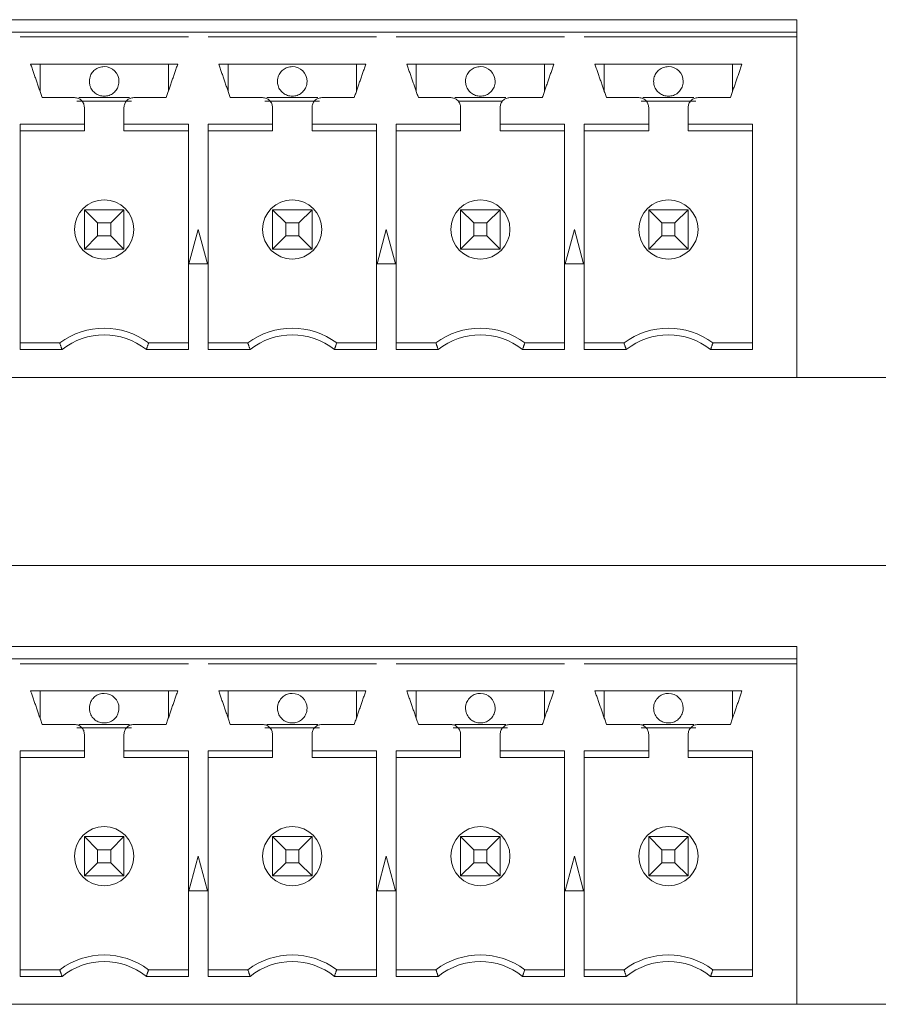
# Model space of a CAD drawing. Header units: inches. Extents: x 0.2 to 16.3, y 0.2 to 11.5.
# Tile 55 of 69: x 8.3 to 9, y 8.4 to 9.2. Entities that reach past the tile are written whole.
import ezdxf

# ---------------------------------------------------------------- set-up
doc = ezdxf.new("R2010")
doc.units = ezdxf.units.IN
doc.header["$MEASUREMENT"] = 0

msp = doc.modelspace()

# ---------------------------------------------------------------- linework, layer by layer
at = {"color": 7, "linetype": 'Continuous', "lineweight": 15}
for p, q in [((8.93765, 9.2122), (7.68293, 9.2122)), ((8.93765, 9.20236), (8.93765, 9.2122)), ((8.30238, 9.20236), (8.3182, 9.20236)), ((8.31816, 9.20236), (8.45241, 9.20236)), ((8.31816, 9.19842), (8.45241, 9.19842)), ((8.45238, 9.20236), (8.4682, 9.20236)), ((8.46816, 9.20236), (8.60241, 9.20236)), ((8.46816, 9.19842), (8.60241, 9.19842)), ((8.60238, 9.20236), (8.6182, 9.20236)), ((8.61816, 9.20236), (8.75241, 9.20236)), ((8.61816, 9.19842), (8.75241, 9.19842)), ((8.75238, 9.20236), (8.7682, 9.20236)), ((8.76816, 9.20236), (8.93765, 9.20236)), ((8.76816, 9.19842), (8.93765, 9.19842)), ((8.93765, 9.20236), (8.93765, 9.19842)), ((8.93765, 8.92677), (8.93765, 9.19842)), ((8.44395, 9.17677), (8.32663, 9.17677)), ((8.33411, 9.15512), (8.33411, 9.17677)), ((8.43647, 9.17677), (8.43647, 9.15512)), ((8.59395, 9.17677), (8.47663, 9.17677)), ((8.48411, 9.15512), (8.48411, 9.17677)), ((8.58647, 9.17677), (8.58647, 9.15512)), ((8.74395, 9.17677), (8.62663, 9.17677)), ((8.63411, 9.15512), (8.63411, 9.17677)), ((8.73647, 9.17677), (8.73647, 9.15512)), ((8.89395, 9.17677), (8.77663, 9.17677)), ((8.78411, 9.15512), (8.78411, 9.17677)), ((8.88647, 9.17677), (8.88647, 9.15512)), ((8.40703, 9.14724), (8.36354, 9.14724)), ((8.365, 9.15), (8.40558, 9.15)), ((8.55703, 9.14724), (8.51354, 9.14724)), ((8.515, 9.15), (8.55558, 9.15)), ((8.665, 9.15), (8.70558, 9.15)), ((8.70304, 9.14724), (8.66753, 9.14724)), ((8.85703, 9.14724), (8.81354, 9.14724)), ((8.815, 9.15), (8.85558, 9.15)), ((8.36954, 9.12889), (8.31816, 9.12889)), ((8.31816, 9.12889), (8.31816, 8.94905)), ((8.45241, 9.12889), (8.40104, 9.12889)), ((8.45241, 8.94905), (8.45241, 9.12889)), ((8.51954, 9.12889), (8.46816, 9.12889)), ((8.46816, 9.12889), (8.46816, 8.94905)), ((8.60241, 9.12889), (8.55104, 9.12889)), ((8.60241, 8.94905), (8.60241, 9.12889)), ((8.66954, 9.12889), (8.61816, 9.12889)), ((8.61816, 9.12889), (8.61816, 8.94905)), ((8.75241, 9.12889), (8.70104, 9.12889)), ((8.75241, 8.94905), (8.75241, 9.12889)), ((8.81954, 9.12889), (8.76816, 9.12889)), ((8.76816, 9.12889), (8.76816, 8.94905)), ((8.90241, 9.12889), (8.85104, 9.12889)), ((8.90241, 8.94905), (8.90241, 9.12889)), ((8.36954, 9.12362), (8.31816, 9.12362)), ((8.40104, 9.12362), (8.45241, 9.12362)), ((8.51954, 9.12362), (8.46816, 9.12362)), ((8.55104, 9.12362), (8.60241, 9.12362)), ((8.66954, 9.12362), (8.61816, 9.12362)), ((8.70104, 9.12362), (8.75241, 9.12362)), ((8.81954, 9.12362), (8.76816, 9.12362)), ((8.85104, 9.12362), (8.90241, 9.12362)), ((8.38009, 9.05008), (8.36954, 9.06063)), ((8.36954, 9.02913), (8.36954, 9.06063)), ((8.36954, 9.06063), (8.40104, 9.06063)), ((8.40104, 9.06063), (8.39049, 9.05008)), ((8.40104, 9.06063), (8.40104, 9.02913)), ((8.53009, 9.05008), (8.51954, 9.06063)), ((8.51954, 9.06063), (8.55104, 9.06063)), ((8.51954, 9.02913), (8.51954, 9.06063)), ((8.55104, 9.06063), (8.54049, 9.05008)), ((8.55104, 9.06063), (8.55104, 9.02913)), ((8.66954, 9.06063), (8.68009, 9.05008)), ((8.66954, 9.02913), (8.66954, 9.06063)), ((8.66954, 9.06063), (8.70104, 9.06063)), ((8.70104, 9.06063), (8.69049, 9.05008)), ((8.70104, 9.06063), (8.70104, 9.02913)), ((8.81954, 9.06063), (8.83009, 9.05008)), ((8.81954, 9.02913), (8.81954, 9.06063)), ((8.81954, 9.06063), (8.85104, 9.06063)), ((8.85104, 9.06063), (8.84049, 9.05008)), ((8.85104, 9.06063), (8.85104, 9.02913)), ((8.38009, 9.05008), (8.38009, 9.03968)), ((8.39049, 9.05008), (8.38009, 9.05008)), ((8.39049, 9.03968), (8.39049, 9.05008)), ((8.54049, 9.05008), (8.53009, 9.05008)), ((8.53009, 9.05008), (8.53009, 9.03968)), ((8.54049, 9.03968), (8.54049, 9.05008)), ((8.68009, 9.05008), (8.68009, 9.03968)), ((8.69049, 9.05008), (8.68009, 9.05008)), ((8.69049, 9.03968), (8.69049, 9.05008)), ((8.83009, 9.05008), (8.83009, 9.03968)), ((8.84049, 9.05008), (8.83009, 9.05008)), ((8.84049, 9.03968), (8.84049, 9.05008)), ((8.46029, 9.04488), (8.4529, 9.01732)), ((8.46767, 9.01732), (8.46029, 9.04488)), ((8.61029, 9.04488), (8.6029, 9.01732)), ((8.61767, 9.01732), (8.61029, 9.04488)), ((8.76029, 9.04488), (8.7529, 9.01732)), ((8.76767, 9.01732), (8.76029, 9.04488)), ((8.36954, 9.02913), (8.38009, 9.03968)), ((8.38009, 9.03968), (8.39049, 9.03968)), ((8.40104, 9.02913), (8.39049, 9.03968)), ((8.51954, 9.02913), (8.53009, 9.03968)), ((8.53009, 9.03968), (8.54049, 9.03968)), ((8.55104, 9.02913), (8.54049, 9.03968)), ((8.68009, 9.03968), (8.66954, 9.02913)), ((8.68009, 9.03968), (8.69049, 9.03968)), ((8.70104, 9.02913), (8.69049, 9.03968)), ((8.83009, 9.03968), (8.81954, 9.02913)), ((8.83009, 9.03968), (8.84049, 9.03968)), ((8.85104, 9.02913), (8.84049, 9.03968)), ((8.40104, 9.02913), (8.36954, 9.02913)), ((8.55104, 9.02913), (8.51954, 9.02913)), ((8.70104, 9.02913), (8.66954, 9.02913)), ((8.85104, 9.02913), (8.81954, 9.02913)), ((8.4529, 9.01732), (8.46767, 9.01732)), ((8.6029, 9.01732), (8.61767, 9.01732)), ((8.7529, 9.01732), (8.76767, 9.01732)), ((8.34986, 8.95433), (8.31816, 8.95433)), ((8.42072, 8.95433), (8.45241, 8.95433)), ((8.49986, 8.95433), (8.46816, 8.95433)), ((8.57072, 8.95433), (8.60241, 8.95433)), ((8.64986, 8.95433), (8.61816, 8.95433)), ((8.72072, 8.95433), (8.75241, 8.95433)), ((8.79986, 8.95433), (8.76816, 8.95433)), ((8.87072, 8.95433), (8.90241, 8.95433)), ((8.31816, 8.94905), (8.35166, 8.94905)), ((8.41892, 8.94905), (8.45241, 8.94905)), ((8.46816, 8.94905), (8.50166, 8.94905)), ((8.56892, 8.94905), (8.60241, 8.94905)), ((8.61816, 8.94905), (8.65166, 8.94905)), ((8.71892, 8.94905), (8.75241, 8.94905)), ((8.76816, 8.94905), (8.80166, 8.94905)), ((8.86892, 8.94905), (8.90241, 8.94905)), ((8.93765, 8.92677), (7.68293, 8.92677)), ((9.10293, 8.92677), (8.93765, 8.92677)), ((7.64765, 8.77677), (10.39265, 8.77677)), ((8.93765, 8.7122), (7.68293, 8.7122)), ((8.93765, 8.70236), (8.93765, 8.7122)), ((8.30238, 8.70236), (8.3182, 8.70236)), ((8.31816, 8.70236), (8.45241, 8.70236)), ((8.31816, 8.69842), (8.45241, 8.69842)), ((8.45238, 8.70236), (8.4682, 8.70236)), ((8.46816, 8.70236), (8.60241, 8.70236)), ((8.46816, 8.69842), (8.60241, 8.69842)), ((8.60238, 8.70236), (8.6182, 8.70236)), ((8.61816, 8.70236), (8.75241, 8.70236)), ((8.61816, 8.69842), (8.75241, 8.69842)), ((8.75238, 8.70236), (8.7682, 8.70236)), ((8.76816, 8.70236), (8.93765, 8.70236)), ((8.76816, 8.69842), (8.93765, 8.69842)), ((8.93765, 8.70236), (8.93765, 8.69842)), ((8.93765, 8.42677), (8.93765, 8.69842)), ((8.44395, 8.67677), (8.32663, 8.67677)), ((8.33411, 8.65512), (8.33411, 8.67677)), ((8.43647, 8.67677), (8.43647, 8.65512)), ((8.59395, 8.67677), (8.47663, 8.67677)), ((8.48411, 8.65512), (8.48411, 8.67677)), ((8.58647, 8.67677), (8.58647, 8.65512)), ((8.74395, 8.67677), (8.62663, 8.67677)), ((8.63411, 8.65512), (8.63411, 8.67677)), ((8.73647, 8.67677), (8.73647, 8.65512)), ((8.89395, 8.67677), (8.77663, 8.67677)), ((8.78411, 8.65512), (8.78411, 8.67677)), ((8.88647, 8.67677), (8.88647, 8.65512)), ((8.365, 8.65), (8.40558, 8.65)), ((8.515, 8.65), (8.55558, 8.65)), ((8.665, 8.65), (8.70558, 8.65)), ((8.815, 8.65), (8.85558, 8.65)), ((8.40703, 8.64724), (8.36354, 8.64724)), ((8.55703, 8.64724), (8.51354, 8.64724)), ((8.70703, 8.64724), (8.66354, 8.64724)), ((8.85703, 8.64724), (8.81354, 8.64724)), ((8.36954, 8.62889), (8.31816, 8.62889)), ((8.31816, 8.62889), (8.31816, 8.44905)), ((8.45241, 8.62889), (8.40104, 8.62889)), ((8.45241, 8.44905), (8.45241, 8.62889)), ((8.51954, 8.62889), (8.46816, 8.62889)), ((8.46816, 8.62889), (8.46816, 8.44905)), ((8.60241, 8.62889), (8.55104, 8.62889)), ((8.60241, 8.44905), (8.60241, 8.62889)), ((8.66954, 8.62889), (8.61816, 8.62889)), ((8.61816, 8.62889), (8.61816, 8.44905)), ((8.75241, 8.62889), (8.70104, 8.62889)), ((8.75241, 8.44905), (8.75241, 8.62889)), ((8.81954, 8.62889), (8.76816, 8.62889)), ((8.76816, 8.62889), (8.76816, 8.44905)), ((8.90241, 8.62889), (8.85104, 8.62889)), ((8.90241, 8.44905), (8.90241, 8.62889)), ((8.36954, 8.62362), (8.31816, 8.62362)), ((8.40104, 8.62362), (8.45241, 8.62362)), ((8.51954, 8.62362), (8.46816, 8.62362)), ((8.55104, 8.62362), (8.60241, 8.62362)), ((8.66954, 8.62362), (8.61816, 8.62362)), ((8.70104, 8.62362), (8.75241, 8.62362)), ((8.81954, 8.62362), (8.76816, 8.62362)), ((8.85104, 8.62362), (8.90241, 8.62362)), ((8.38009, 8.55008), (8.36954, 8.56063)), ((8.36954, 8.52913), (8.36954, 8.56063)), ((8.36954, 8.56063), (8.40104, 8.56063)), ((8.40104, 8.56063), (8.39049, 8.55008)), ((8.40104, 8.56063), (8.40104, 8.52913)), ((8.53009, 8.55008), (8.51954, 8.56063)), ((8.51954, 8.52913), (8.51954, 8.56063)), ((8.51954, 8.56063), (8.55104, 8.56063)), ((8.55104, 8.56063), (8.54049, 8.55008)), ((8.55104, 8.56063), (8.55104, 8.52913)), ((8.66954, 8.56063), (8.68009, 8.55008)), ((8.66954, 8.52913), (8.66954, 8.56063)), ((8.66954, 8.56063), (8.70104, 8.56063)), ((8.70104, 8.56063), (8.69049, 8.55008)), ((8.70104, 8.56063), (8.70104, 8.52913)), ((8.81954, 8.56063), (8.83009, 8.55008)), ((8.81954, 8.56063), (8.85104, 8.56063)), ((8.81954, 8.52913), (8.81954, 8.56063)), ((8.85104, 8.56063), (8.84049, 8.55008)), ((8.85104, 8.56063), (8.85104, 8.52913)), ((8.38009, 8.55008), (8.38009, 8.53968)), ((8.39049, 8.55008), (8.38009, 8.55008)), ((8.39049, 8.53968), (8.39049, 8.55008)), ((8.53009, 8.55008), (8.53009, 8.53968)), ((8.54049, 8.55008), (8.53009, 8.55008)), ((8.54049, 8.53968), (8.54049, 8.55008)), ((8.68009, 8.55008), (8.68009, 8.53968)), ((8.69049, 8.55008), (8.68009, 8.55008)), ((8.69049, 8.53968), (8.69049, 8.55008)), ((8.84049, 8.55008), (8.83009, 8.55008)), ((8.83009, 8.55008), (8.83009, 8.53968)), ((8.84049, 8.53968), (8.84049, 8.55008)), ((8.36954, 8.52913), (8.38009, 8.53968)), ((8.38009, 8.53968), (8.39049, 8.53968)), ((8.40104, 8.52913), (8.39049, 8.53968)), ((8.46029, 8.54488), (8.4529, 8.51732)), ((8.46767, 8.51732), (8.46029, 8.54488)), ((8.51954, 8.52913), (8.53009, 8.53968)), ((8.53009, 8.53968), (8.54049, 8.53968)), ((8.55104, 8.52913), (8.54049, 8.53968)), ((8.61029, 8.54488), (8.6029, 8.51732)), ((8.61767, 8.51732), (8.61029, 8.54488)), ((8.68009, 8.53968), (8.66954, 8.52913)), ((8.68009, 8.53968), (8.69049, 8.53968)), ((8.70104, 8.52913), (8.69049, 8.53968)), ((8.76029, 8.54488), (8.7529, 8.51732)), ((8.76767, 8.51732), (8.76029, 8.54488)), ((8.83009, 8.53968), (8.81954, 8.52913)), ((8.83009, 8.53968), (8.84049, 8.53968)), ((8.85104, 8.52913), (8.84049, 8.53968)), ((8.40104, 8.52913), (8.36954, 8.52913)), ((8.55104, 8.52913), (8.51954, 8.52913)), ((8.70104, 8.52913), (8.66954, 8.52913)), ((8.85104, 8.52913), (8.81954, 8.52913)), ((8.4529, 8.51732), (8.46767, 8.51732)), ((8.6029, 8.51732), (8.61767, 8.51732)), ((8.7529, 8.51732), (8.76767, 8.51732)), ((8.34986, 8.45433), (8.31816, 8.45433)), ((8.42072, 8.45433), (8.45241, 8.45433)), ((8.49986, 8.45433), (8.46816, 8.45433)), ((8.57072, 8.45433), (8.60241, 8.45433)), ((8.64986, 8.45433), (8.61816, 8.45433)), ((8.72072, 8.45433), (8.75241, 8.45433)), ((8.79986, 8.45433), (8.76816, 8.45433)), ((8.87072, 8.45433), (8.90241, 8.45433)), ((8.31816, 8.44905), (8.35166, 8.44905)), ((8.41892, 8.44905), (8.45241, 8.44905)), ((8.46816, 8.44905), (8.50166, 8.44905)), ((8.56892, 8.44905), (8.60241, 8.44905)), ((8.61816, 8.44905), (8.65166, 8.44905)), ((8.71892, 8.44905), (8.75241, 8.44905)), ((8.76816, 8.44905), (8.80166, 8.44905)), ((8.86892, 8.44905), (8.90241, 8.44905)), ((8.93765, 8.42677), (7.68293, 8.42677)), ((9.10293, 8.42677), (8.93765, 8.42677))]:
    msp.add_line(p, q, dxfattribs=at)
for centre in [(8.38529, 9.04488), (8.53529, 9.04488), (8.68529, 9.04488), (8.83529, 9.04488), (8.38529, 8.54488), (8.53529, 8.54488), (8.68529, 8.54488), (8.83529, 8.54488)]:
    msp.add_circle(centre, 0.02362, dxfattribs=at)
for centre, radius, start, end in [((8.38529, 9.16299), 0.01181, 0, 90), ((8.53529, 9.16299), 0.01181, 0, 90), ((8.68529, 9.16299), 0.01181, 0, 90), ((8.83529, 9.16299), 0.01181, 0, 90), ((8.38529, 8.90708), 0.05906, 53.1301, 126.8699), ((8.53529, 8.90708), 0.05906, 53.1301, 126.8699), ((8.68529, 8.90708), 0.05906, 53.1301, 126.8699), ((8.83529, 8.90708), 0.05906, 53.1301, 126.8699), ((8.38529, 8.90708), 0.05378, 51.29582, 128.70418), ((8.53529, 8.90708), 0.05378, 51.29582, 128.70418), ((8.68529, 8.90708), 0.05378, 51.29582, 128.70418), ((8.83529, 8.90708), 0.05378, 51.29582, 128.70418), ((8.38529, 8.66299), 0.01181, 0, 90), ((8.53529, 8.66299), 0.01181, 0, 90), ((8.68529, 8.66299), 0.01181, 0, 90), ((8.83529, 8.66299), 0.01181, 0, 90), ((8.38529, 8.40708), 0.05906, 53.1301, 126.8699), ((8.38529, 8.40708), 0.05378, 51.29582, 128.70418), ((8.53529, 8.40708), 0.05906, 53.1301, 126.8699), ((8.53529, 8.40708), 0.05378, 51.29582, 128.70418), ((8.68529, 8.40708), 0.05906, 53.1301, 126.8699), ((8.68529, 8.40708), 0.05378, 51.29582, 128.70418), ((8.83529, 8.40708), 0.05906, 53.1301, 126.8699), ((8.83529, 8.40708), 0.05378, 51.29582, 128.70418)]:
    msp.add_arc(centre, radius, start, end, dxfattribs=at)
for points in [[(8.33588, 9.15), (8.32663, 9.17677)], [(8.44395, 9.17677), (8.4347, 9.15)], [(8.48588, 9.15), (8.47663, 9.17677)], [(8.59395, 9.17677), (8.5847, 9.15)], [(8.63588, 9.15), (8.62663, 9.17677)], [(8.74395, 9.17677), (8.7347, 9.15)], [(8.78588, 9.15), (8.77663, 9.17677)], [(8.89395, 9.17677), (8.8847, 9.15)], [(8.36167, 9.15), (8.33588, 9.15)], [(8.4347, 9.15), (8.40891, 9.15)], [(8.51167, 9.15), (8.48588, 9.15)], [(8.5847, 9.15), (8.55891, 9.15)], [(8.66167, 9.15), (8.63588, 9.15)], [(8.7347, 9.15), (8.70891, 9.15)], [(8.81167, 9.15), (8.78588, 9.15)], [(8.8847, 9.15), (8.85891, 9.15)], [(8.36954, 9.12889), (8.36954, 9.14212)], [(8.40104, 9.14212), (8.40104, 9.12889)], [(8.51954, 9.12889), (8.51954, 9.14212)], [(8.55104, 9.14212), (8.55104, 9.12889)], [(8.66954, 9.12889), (8.66954, 9.14212)], [(8.70104, 9.14212), (8.70104, 9.12889)], [(8.81954, 9.12889), (8.81954, 9.14212)], [(8.85104, 9.14212), (8.85104, 9.12889)], [(8.36954, 9.12362), (8.36954, 9.12889)], [(8.40104, 9.12889), (8.40104, 9.12362)], [(8.51954, 9.12362), (8.51954, 9.12889)], [(8.55104, 9.12889), (8.55104, 9.12362)], [(8.66954, 9.12362), (8.66954, 9.12889)], [(8.70104, 9.12889), (8.70104, 9.12362)], [(8.81954, 9.12362), (8.81954, 9.12889)], [(8.85104, 9.12889), (8.85104, 9.12362)], [(8.35166, 8.94905), (8.34986, 8.95433)], [(8.41892, 8.94905), (8.42072, 8.95433)], [(8.50166, 8.94905), (8.49986, 8.95433)], [(8.57072, 8.95433), (8.56892, 8.94905)], [(8.65166, 8.94905), (8.64986, 8.95433)], [(8.71892, 8.94905), (8.72072, 8.95433)], [(8.80166, 8.94905), (8.79986, 8.95433)], [(8.87072, 8.95433), (8.86892, 8.94905)], [(8.33588, 8.65), (8.32663, 8.67677)], [(8.44395, 8.67677), (8.4347, 8.65)], [(8.48588, 8.65), (8.47663, 8.67677)], [(8.59395, 8.67677), (8.5847, 8.65)], [(8.63588, 8.65), (8.62663, 8.67677)], [(8.74395, 8.67677), (8.7347, 8.65)], [(8.78588, 8.65), (8.77663, 8.67677)], [(8.89395, 8.67677), (8.8847, 8.65)], [(8.36167, 8.65), (8.33588, 8.65)], [(8.4347, 8.65), (8.40891, 8.65)], [(8.51167, 8.65), (8.48588, 8.65)], [(8.5847, 8.65), (8.55891, 8.65)], [(8.66167, 8.65), (8.63588, 8.65)], [(8.7347, 8.65), (8.70891, 8.65)], [(8.81167, 8.65), (8.78588, 8.65)], [(8.8847, 8.65), (8.85891, 8.65)], [(8.36954, 8.62889), (8.36954, 8.64212)], [(8.40104, 8.64212), (8.40104, 8.62889)], [(8.51954, 8.62889), (8.51954, 8.64212)], [(8.55104, 8.64212), (8.55104, 8.62889)], [(8.66954, 8.62889), (8.66954, 8.64212)], [(8.70104, 8.64212), (8.70104, 8.62889)], [(8.81954, 8.62889), (8.81954, 8.64212)], [(8.85104, 8.64212), (8.85104, 8.62889)], [(8.36954, 8.62362), (8.36954, 8.62889)], [(8.40104, 8.62889), (8.40104, 8.62362)], [(8.51954, 8.62362), (8.51954, 8.62889)], [(8.55104, 8.62889), (8.55104, 8.62362)], [(8.66954, 8.62362), (8.66954, 8.62889)], [(8.70104, 8.62889), (8.70104, 8.62362)], [(8.81954, 8.62362), (8.81954, 8.62889)], [(8.85104, 8.62889), (8.85104, 8.62362)], [(8.35166, 8.44905), (8.34986, 8.45433)], [(8.41892, 8.44905), (8.42072, 8.45433)], [(8.50166, 8.44905), (8.49986, 8.45433)], [(8.57072, 8.45433), (8.56892, 8.44905)], [(8.65166, 8.44905), (8.64986, 8.45433)], [(8.71892, 8.44905), (8.72072, 8.45433)], [(8.80166, 8.44905), (8.79986, 8.45433)], [(8.87072, 8.45433), (8.86892, 8.44905)]]:
    msp.add_open_spline(points, degree=1, dxfattribs=at)
for points, knots in [([(8.38529, 9.1748), (8.38396, 9.17467), (8.3813, 9.17441), (8.37777, 9.17237), (8.37508, 9.16937), (8.37372, 9.16606), (8.37348, 9.16386), (8.37348, 9.16299), (8.37348, 9.16299)], [0, 0, 0, 0, 0.2146931, 0.4293868, 0.6440824, 0.8587734, 0.9997856, 1, 1, 1, 1]), ([(8.53529, 9.1748), (8.53396, 9.17467), (8.5313, 9.17441), (8.52777, 9.17237), (8.52508, 9.16937), (8.52372, 9.16606), (8.52348, 9.16386), (8.52348, 9.16299), (8.52348, 9.16299)], [0, 0, 0, 0, 0.214693, 0.429387, 0.644082, 0.858773, 0.999786, 1, 1, 1, 1]), ([(8.68529, 9.1748), (8.68396, 9.17467), (8.6813, 9.17441), (8.67777, 9.17237), (8.67508, 9.16937), (8.67372, 9.16606), (8.67348, 9.16386), (8.67348, 9.16299), (8.67348, 9.16299)], [0, 0, 0, 0, 0.2146926, 0.4293861, 0.644082, 0.8587733, 0.9997856, 1, 1, 1, 1]), ([(8.83529, 9.1748), (8.83396, 9.17467), (8.8313, 9.17441), (8.82777, 9.17237), (8.82508, 9.16937), (8.82372, 9.16606), (8.82348, 9.16386), (8.82348, 9.16299), (8.82348, 9.16299)], [0, 0, 0, 0, 0.214694, 0.429387, 0.644082, 0.858773, 0.999786, 1, 1, 1, 1]), ([(8.37348, 9.16299), (8.37357, 9.16187), (8.37378, 9.15934), (8.37551, 9.15601), (8.37818, 9.15334), (8.38145, 9.15154), (8.38399, 9.1513), (8.38529, 9.15118)], [0, 0, 0, 0, 0.180828, 0.409556, 0.590379, 0.789796, 1, 1, 1, 1]), ([(8.38529, 9.15118), (8.38662, 9.15131), (8.38927, 9.15157), (8.39281, 9.1536), (8.3955, 9.1566), (8.39686, 9.15992), (8.3971, 9.16212), (8.3971, 9.16299), (8.3971, 9.16299)], [0, 0, 0, 0, 0.214694, 0.429387, 0.644076, 0.858774, 0.999786, 1, 1, 1, 1]), ([(8.52348, 9.16299), (8.52357, 9.16187), (8.52378, 9.15934), (8.52551, 9.15601), (8.52818, 9.15334), (8.53145, 9.15154), (8.53399, 9.1513), (8.53529, 9.15118)], [0, 0, 0, 0, 0.180828, 0.409556, 0.590379, 0.789796, 1, 1, 1, 1]), ([(8.53529, 9.15118), (8.53662, 9.15131), (8.53927, 9.15157), (8.54281, 9.1536), (8.5455, 9.1566), (8.54686, 9.15992), (8.5471, 9.16212), (8.5471, 9.16299), (8.5471, 9.16299)], [0, 0, 0, 0, 0.214694, 0.429387, 0.644076, 0.858774, 0.999786, 1, 1, 1, 1]), ([(8.67348, 9.16299), (8.67357, 9.16187), (8.67378, 9.15934), (8.67551, 9.15601), (8.67818, 9.15334), (8.68145, 9.15154), (8.68399, 9.1513), (8.68529, 9.15118)], [0, 0, 0, 0, 0.1808277, 0.4095563, 0.59038, 0.7897962, 1, 1, 1, 1]), ([(8.68529, 9.15118), (8.68662, 9.15131), (8.68927, 9.15157), (8.69281, 9.1536), (8.6955, 9.1566), (8.69686, 9.15992), (8.6971, 9.16212), (8.6971, 9.16299), (8.6971, 9.16299)], [0, 0, 0, 0, 0.214695, 0.429387, 0.644076, 0.858774, 0.999786, 1, 1, 1, 1]), ([(8.82348, 9.16299), (8.82357, 9.16187), (8.82378, 9.15934), (8.82551, 9.15601), (8.82818, 9.15334), (8.83145, 9.15154), (8.83399, 9.1513), (8.83529, 9.15118)], [0, 0, 0, 0, 0.1808276, 0.4095559, 0.5903788, 0.7897964, 1, 1, 1, 1]), ([(8.83529, 9.15118), (8.83662, 9.15131), (8.83927, 9.15157), (8.84281, 9.1536), (8.8455, 9.1566), (8.84686, 9.15992), (8.8471, 9.16212), (8.8471, 9.16299), (8.8471, 9.16299)], [0, 0, 0, 0, 0.214693, 0.429386, 0.644076, 0.858774, 0.999786, 1, 1, 1, 1]), ([(8.36954, 9.14212), (8.36942, 9.14315), (8.36919, 9.14522), (8.36736, 9.14782), (8.36476, 9.14964), (8.3627, 9.14988), (8.36167, 9.15)], [0, 0, 0, 0, 0.249999, 0.499997, 0.749998, 1, 1, 1, 1]), ([(8.40891, 9.15), (8.40788, 9.14988), (8.40581, 9.14964), (8.40321, 9.14782), (8.40139, 9.14522), (8.40115, 9.14315), (8.40104, 9.14212)], [0, 0, 0, 0, 0.250002, 0.500003, 0.750001, 1, 1, 1, 1]), ([(8.51954, 9.14212), (8.51942, 9.14315), (8.51919, 9.14522), (8.51736, 9.14782), (8.51476, 9.14964), (8.5127, 9.14988), (8.51167, 9.15)], [0, 0, 0, 0, 0.249999, 0.499997, 0.749999, 1, 1, 1, 1]), ([(8.55891, 9.15), (8.55788, 9.14988), (8.55581, 9.14964), (8.55321, 9.14782), (8.55139, 9.14522), (8.55115, 9.14315), (8.55104, 9.14212)], [0, 0, 0, 0, 0.250001, 0.500003, 0.750001, 1, 1, 1, 1]), ([(8.66954, 9.14212), (8.66942, 9.14315), (8.66919, 9.14522), (8.66736, 9.14782), (8.66476, 9.14964), (8.6627, 9.14988), (8.66167, 9.15)], [0, 0, 0, 0, 0.249999, 0.499997, 0.749999, 1, 1, 1, 1]), ([(8.70891, 9.15), (8.70788, 9.14988), (8.70581, 9.14964), (8.70321, 9.14782), (8.70139, 9.14522), (8.70115, 9.14315), (8.70104, 9.14212)], [0, 0, 0, 0, 0.25, 0.500004, 0.75, 1, 1, 1, 1]), ([(8.81954, 9.14212), (8.81942, 9.14315), (8.81919, 9.14522), (8.81736, 9.14782), (8.81476, 9.14964), (8.8127, 9.14988), (8.81167, 9.15)], [0, 0, 0, 0, 0.25, 0.499996, 0.75, 1, 1, 1, 1]), ([(8.85891, 9.15), (8.85788, 9.14988), (8.85581, 9.14964), (8.85321, 9.14782), (8.85139, 9.14522), (8.85115, 9.14315), (8.85104, 9.14212)], [0, 0, 0, 0, 0.250003, 0.500003, 0.750001, 1, 1, 1, 1]), ([(8.38529, 8.6748), (8.38396, 8.67467), (8.3813, 8.67441), (8.37777, 8.67237), (8.37508, 8.66937), (8.37372, 8.66606), (8.37348, 8.66386), (8.37348, 8.66299), (8.37348, 8.66299)], [0, 0, 0, 0, 0.214694, 0.429387, 0.644083, 0.858774, 0.99979, 1, 1, 1, 1]), ([(8.53529, 8.6748), (8.53396, 8.67467), (8.5313, 8.67441), (8.52777, 8.67237), (8.52508, 8.66937), (8.52372, 8.66606), (8.52348, 8.66386), (8.52348, 8.66299), (8.52348, 8.66299)], [0, 0, 0, 0, 0.214694, 0.429387, 0.644083, 0.858774, 0.99979, 1, 1, 1, 1]), ([(8.68529, 8.6748), (8.68396, 8.67467), (8.6813, 8.67441), (8.67777, 8.67237), (8.67508, 8.66937), (8.67372, 8.66606), (8.67348, 8.66386), (8.67348, 8.66299), (8.67348, 8.66299)], [0, 0, 0, 0, 0.214693, 0.429386, 0.644082, 0.858773, 0.99979, 1, 1, 1, 1]), ([(8.83529, 8.6748), (8.83396, 8.67467), (8.8313, 8.67441), (8.82777, 8.67237), (8.82508, 8.66937), (8.82372, 8.66606), (8.82348, 8.66386), (8.82348, 8.66299), (8.82348, 8.66299)], [0, 0, 0, 0, 0.214695, 0.429388, 0.644082, 0.858774, 0.99979, 1, 1, 1, 1]), ([(8.37348, 8.66299), (8.37357, 8.66187), (8.37378, 8.65934), (8.37551, 8.65601), (8.37818, 8.65334), (8.38145, 8.65154), (8.38399, 8.6513), (8.38529, 8.65118)], [0, 0, 0, 0, 0.180824, 0.409553, 0.590377, 0.789795, 1, 1, 1, 1]), ([(8.38529, 8.65118), (8.38662, 8.65131), (8.38927, 8.65157), (8.39281, 8.6536), (8.3955, 8.6566), (8.39686, 8.65992), (8.3971, 8.66212), (8.3971, 8.66299), (8.3971, 8.66299)], [0, 0, 0, 0, 0.2146939, 0.4293873, 0.6440794, 0.8587737, 0.9997856, 1, 1, 1, 1]), ([(8.52348, 8.66299), (8.52357, 8.66187), (8.52378, 8.65934), (8.52551, 8.65601), (8.52818, 8.65334), (8.53145, 8.65154), (8.53399, 8.6513), (8.53529, 8.65118)], [0, 0, 0, 0, 0.180824, 0.409553, 0.590377, 0.789795, 1, 1, 1, 1]), ([(8.53529, 8.65118), (8.53662, 8.65131), (8.53927, 8.65157), (8.54281, 8.6536), (8.5455, 8.6566), (8.54686, 8.65992), (8.5471, 8.66212), (8.5471, 8.66299), (8.5471, 8.66299)], [0, 0, 0, 0, 0.2146942, 0.4293871, 0.6440794, 0.8587737, 0.9997856, 1, 1, 1, 1]), ([(8.67348, 8.66299), (8.67357, 8.66187), (8.67378, 8.65934), (8.67551, 8.65601), (8.67818, 8.65334), (8.68145, 8.65154), (8.68399, 8.6513), (8.68529, 8.65118)], [0, 0, 0, 0, 0.180824, 0.409554, 0.590378, 0.789795, 1, 1, 1, 1]), ([(8.68529, 8.65118), (8.68662, 8.65131), (8.68927, 8.65157), (8.69281, 8.6536), (8.6955, 8.6566), (8.69686, 8.65992), (8.6971, 8.66212), (8.6971, 8.66299), (8.6971, 8.66299)], [0, 0, 0, 0, 0.214695, 0.429388, 0.644079, 0.858774, 0.999786, 1, 1, 1, 1]), ([(8.82348, 8.66299), (8.82357, 8.66187), (8.82378, 8.65934), (8.82551, 8.65601), (8.82818, 8.65334), (8.83145, 8.65154), (8.83399, 8.6513), (8.83529, 8.65118)], [0, 0, 0, 0, 0.180824, 0.409553, 0.590377, 0.789795, 1, 1, 1, 1]), ([(8.83529, 8.65118), (8.83662, 8.65131), (8.83927, 8.65157), (8.84281, 8.6536), (8.8455, 8.6566), (8.84686, 8.65992), (8.8471, 8.66212), (8.8471, 8.66299), (8.8471, 8.66299)], [0, 0, 0, 0, 0.2146934, 0.4293864, 0.6440795, 0.8587736, 0.9997856, 1, 1, 1, 1]), ([(8.36954, 8.64212), (8.36942, 8.64315), (8.36919, 8.64522), (8.36736, 8.64782), (8.36476, 8.64964), (8.3627, 8.64988), (8.36167, 8.65)], [0, 0, 0, 0, 0.250004, 0.5, 0.750001, 1, 1, 1, 1]), ([(8.40891, 8.65), (8.40788, 8.64988), (8.40581, 8.64964), (8.40321, 8.64782), (8.40139, 8.64522), (8.40115, 8.64315), (8.40104, 8.64212)], [0, 0, 0, 0, 0.249999, 0.5, 0.749996, 1, 1, 1, 1]), ([(8.51954, 8.64212), (8.51942, 8.64315), (8.51919, 8.64522), (8.51736, 8.64782), (8.51476, 8.64964), (8.5127, 8.64988), (8.51167, 8.65)], [0, 0, 0, 0, 0.250004, 0.5, 0.750001, 1, 1, 1, 1]), ([(8.55891, 8.65), (8.55788, 8.64988), (8.55581, 8.64964), (8.55321, 8.64782), (8.55139, 8.64522), (8.55115, 8.64315), (8.55104, 8.64212)], [0, 0, 0, 0, 0.249999, 0.5, 0.749996, 1, 1, 1, 1]), ([(8.66954, 8.64212), (8.66942, 8.64315), (8.66919, 8.64522), (8.66736, 8.64782), (8.66476, 8.64964), (8.6627, 8.64988), (8.66167, 8.65)], [0, 0, 0, 0, 0.250004, 0.5, 0.750001, 1, 1, 1, 1]), ([(8.70891, 8.65), (8.70788, 8.64988), (8.70581, 8.64964), (8.70321, 8.64782), (8.70139, 8.64522), (8.70115, 8.64315), (8.70104, 8.64212)], [0, 0, 0, 0, 0.249998, 0.5, 0.749996, 1, 1, 1, 1]), ([(8.81954, 8.64212), (8.81942, 8.64315), (8.81919, 8.64522), (8.81736, 8.64782), (8.81476, 8.64964), (8.8127, 8.64988), (8.81167, 8.65)], [0, 0, 0, 0, 0.250004, 0.5, 0.750002, 1, 1, 1, 1]), ([(8.85891, 8.65), (8.85788, 8.64988), (8.85581, 8.64964), (8.85321, 8.64782), (8.85139, 8.64522), (8.85115, 8.64315), (8.85104, 8.64212)], [0, 0, 0, 0, 0.25, 0.499999, 0.749996, 1, 1, 1, 1])]:
    msp.add_open_spline(points, degree=3, knots=knots, dxfattribs=at)

doc.saveas('drawing.dxf')
